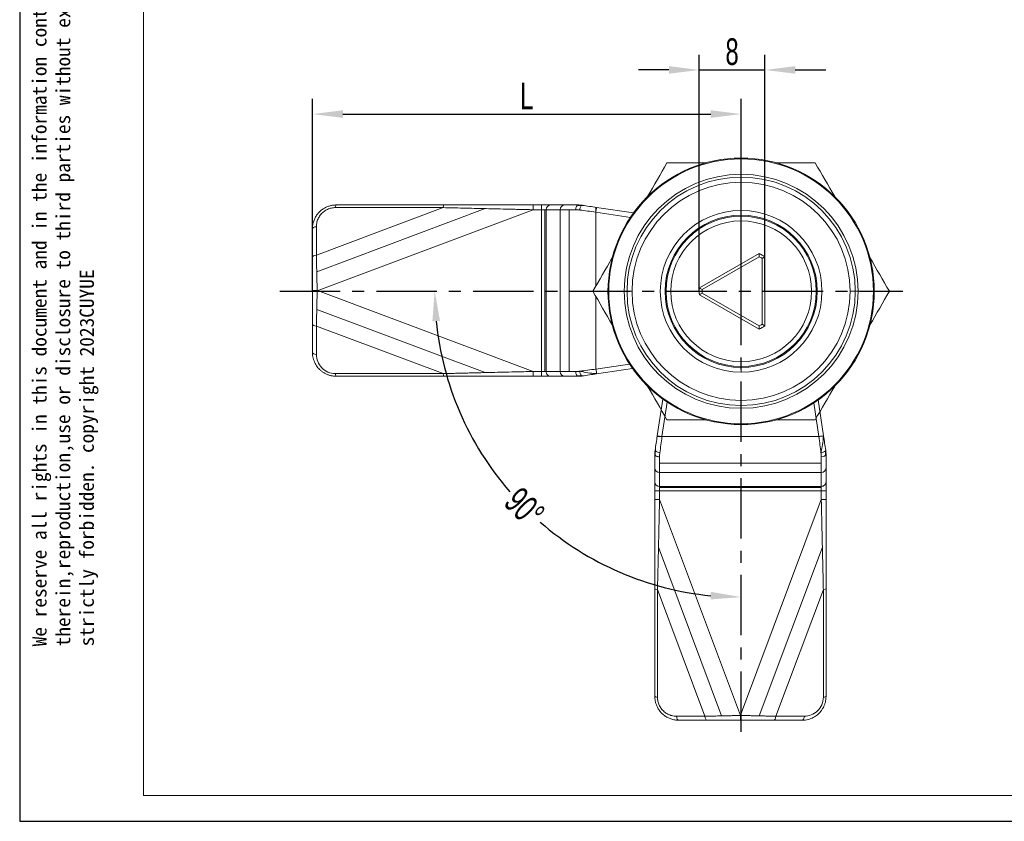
# Model space of a CAD drawing. Header units: inches. Extents: x 155664 to 155881, y 131463 to 131616.
# Tile 1 of 5: x 155664 to 155767, y 131463 to 131547. Entities that reach past the tile are written whole.
import ezdxf

# ---------------------------------------------------------------- set-up
doc = ezdxf.new("R2010")
doc.units = ezdxf.units.IN
doc.linetypes.add('CENTER', pattern=[10.16, 6.35, -1.27, 1.27, -1.27])
for name, color, linetype, lineweight in [('1', 7, 'Continuous', 18), ('实线层', 7, 'Continuous', 25), ('尺寸线层', 3, 'Continuous', 18), ('粗实线层', 7, 'Continuous', 35)]:
    doc.layers.add(name, color=color, linetype=linetype, lineweight=lineweight)
doc.layers.add('中心线层', color=1, linetype='CENTER')
doc.styles.get("Standard").update_dxf_attribs({"font": 'arial.ttf'})
doc.styles.add('标准', font='txt', dxfattribs={"width": 0.667})
doc.dimstyles.new('对齐', dxfattribs={"dimtxt": 3, "dimasz": 2.5, "dimexe": 1.25, "dimexo": 0.625, "dimtad": 1, "dimdsep": 46, "dimtxsty": '标准', "dimcen": 2.5, "dimclrd": 3, "dimclre": 3, "dimclrt": 3, "dimadec": 0, "dimazin": 0, "dimtfac": 1, "dimtmove": 0, "dimatfit": 3, "dimfxl": 1, "dimarcsym": 0})
doc.dimstyles.new('标准', dxfattribs={"dimscale": 0.8, "dimtxt": 3.5, "dimasz": 4, "dimexe": 2, "dimexo": 0, "dimtad": 1, "dimdec": 1, "dimdsep": 46, "dimtxsty": '标准', "dimblk": '_CAXARROW', "dimcen": 0, "dimdle": 8, "dimazin": 2, "dimtfac": 0.707107, "dimtmove": 0, "dimatfit": 3, "dimfxl": 1, "dimtolj": 1, "dimarcsym": 1})

# ---------------------------------------------------------------- blocks, each defined once
blk = doc.blocks.new('_CAXARROW')
blk.add_hatch(color=0).paths.add_polyline_path([(0, 0), (-1, 0.125), (-1, -0.125)], flags=0)
blk = doc.blocks.new('*D20')
at = {"layer": 'Defpoints', "color": 0, "transparency": 16777216}
for p in [(155715.92, 131576.01), (155724.42, 131576.01), (155717.81, 131569.01), (155805.31, 131536.18), (155798.41, 131514.77)]:
    blk.add_point(p, dxfattribs=at)
at = {"layer": '尺寸线层', "color": 3, "linetype": 'Continuous', "lineweight": -2, "transparency": 16777216}
for p, q in [((155723.79, 131576.01), (155714.67, 131576.01)), ((155715.92, 131571.51), (155715.92, 131573.51)), ((155717.19, 131569.01), (155714.67, 131569.01))]:
    blk.add_line(p, q, dxfattribs=at)
at = {"layer": '尺寸线层', "color": 0, "linetype": 'Continuous', "lineweight": -2, "transparency": 16777216}
for p, q in [((155806.29, 131539.23), (155807.27, 131542.28)), ((155805.31, 131536.18), (155798.41, 131514.77)), ((155797.42, 131511.72), (155795.08, 131504.45)), ((155795.08, 131504.45), (155787.91, 131504.45))]:
    blk.add_line(p, q, dxfattribs=at)
at = {"layer": '尺寸线层', "color": 3, "transparency": 16777216}
for points in [[(155715.5, 131573.51), (155716.34, 131573.51), (155715.92, 131576.01)], [(155715.5, 131571.51), (155716.34, 131571.51), (155715.92, 131569.01)]]:
    blk.add_solid(points, dxfattribs=at)
at = {"layer": '尺寸线层', "color": 0, "lineweight": -2, "transparency": 16777216, "xscale": 3.2, "yscale": 3.2, "zscale": 3.2}
for p, rotation in [((155805.31, 131536.18), 252.1302888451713), ((155798.41, 131514.77), 72.13028884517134)]:
    blk.add_blockref('_CAXARROW', p, dxfattribs=dict(at, rotation=rotation))
at = {"layer": '尺寸线层', "color": 3, "transparency": 16777216, "insert": (155713.8, 131572.51), "char_height": 3, "attachment_point": 5, "rotation": 90, "style": '标准'}
blk.add_mtext('BH', dxfattribs=at)
at = {"layer": '尺寸线层', "color": 0, "transparency": 16777216, "insert": (155791.24, 131506.35), "char_height": 2.8, "width": 12.8577, "attachment_point": 5, "style": '标准'}
blk.add_mtext('\\A1;%%C22.5', dxfattribs=at)
blk = doc.blocks.new('*D21')
at = {"layer": 'Defpoints', "color": 0, "transparency": 16777216}
for p in [(155739.68, 131537.13), (155694.61, 131518.57), (155739.68, 131518.5)]:
    blk.add_point(p, dxfattribs=at)
at = {"layer": '尺寸线层', "color": 0, "linetype": 'Continuous', "lineweight": -2, "transparency": 16777216}
for p, q in [((155694.61, 131518.57), (155694.61, 131538.73)), ((155739.68, 131518.5), (155739.68, 131538.73)), ((155697.81, 131537.13), (155736.48, 131537.13))]:
    blk.add_line(p, q, dxfattribs=at)
at = {"layer": '尺寸线层', "color": 0, "lineweight": -2, "transparency": 16777216, "xscale": 3.2, "yscale": 3.2, "zscale": 3.2, "rotation": 180}
blk.add_blockref('_CAXARROW', (155694.61, 131537.13), dxfattribs=at)
at = {"layer": '尺寸线层', "color": 0, "lineweight": -2, "transparency": 16777216, "xscale": 3.2, "yscale": 3.2, "zscale": 3.2}
blk.add_blockref('_CAXARROW', (155739.68, 131537.13), dxfattribs=at)
at = {"layer": '尺寸线层', "color": 0, "transparency": 16777216, "insert": (155717.14, 131539.03), "char_height": 2.8, "width": 5.6, "attachment_point": 5, "style": '标准'}
blk.add_mtext('\\A1;L', dxfattribs=at)
blk = doc.blocks.new('*D22')
at = {"layer": 'Defpoints', "color": 0, "transparency": 16777216}
for p in [(155739.68, 131534.59), (155692.46, 131518.57), (155757.8, 131518.57), (155711.78, 131502.47), (155739.68, 131471.05)]:
    blk.add_point(p, dxfattribs=at)
at = {"layer": '尺寸线层', "color": 0, "linetype": 'Continuous', "lineweight": -2, "transparency": 16777216}
for start, end in [(185.6932, 220.9717), (229.0283, 264.3068)]:
    blk.add_arc((155739.68, 131518.57), 32.22, start, end, dxfattribs=at)
at = {"layer": '尺寸线层', "color": 0, "lineweight": -2, "transparency": 16777216, "xscale": 3.2, "yscale": 3.2, "zscale": 3.2}
for p, rotation in [((155707.46, 131518.57), 92.84661614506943), ((155739.68, 131486.36), 357.1533838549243)]:
    blk.add_blockref('_CAXARROW', p, dxfattribs=dict(at, rotation=rotation))
at = {"layer": '尺寸线层', "color": 0, "transparency": 16777216, "insert": (155716.9, 131495.79), "char_height": 2.8, "width": 7.5873, "attachment_point": 5, "rotation": 315, "style": '标准'}
blk.add_mtext('\\A1;90°', dxfattribs=at)
blk = doc.blocks.new('*D24')
at = {"layer": 'Defpoints', "color": 0, "transparency": 16777216}
for p in [(155742.18, 131541.77), (155735.28, 131518.5), (155742.18, 131518.5)]:
    blk.add_point(p, dxfattribs=at)
at = {"layer": '尺寸线层', "color": 0, "linetype": 'Continuous', "lineweight": -2, "transparency": 16777216}
for p, q in [((155735.28, 131518.5), (155735.28, 131543.37)), ((155742.18, 131518.5), (155742.18, 131543.37)), ((155732.08, 131541.77), (155728.88, 131541.77)), ((155735.28, 131541.77), (155742.18, 131541.77)), ((155745.38, 131541.77), (155748.58, 131541.77))]:
    blk.add_line(p, q, dxfattribs=at)
at = {"layer": '尺寸线层', "color": 0, "lineweight": -2, "transparency": 16777216, "xscale": 3.2, "yscale": 3.2, "zscale": 3.2}
blk.add_blockref('_CAXARROW', (155735.28, 131541.77), dxfattribs=at)
at = {"layer": '尺寸线层', "color": 0, "lineweight": -2, "transparency": 16777216, "xscale": 3.2, "yscale": 3.2, "zscale": 3.2, "rotation": 180}
blk.add_blockref('_CAXARROW', (155742.18, 131541.77), dxfattribs=at)
at = {"layer": '尺寸线层', "color": 0, "transparency": 16777216, "insert": (155738.73, 131543.67), "char_height": 2.8, "width": 8.0046, "attachment_point": 5, "style": '标准'}
blk.add_mtext('\\A1;8', dxfattribs=at)

msp = doc.modelspace()

# ---------------------------------------------------------------- linework, layer by layer
at = {"lineweight": 13}
msp.add_line((155676.858, 131465.497), (155676.858, 131612.658), dxfattribs=at)
at = {"linetype": 'Continuous', "lineweight": 13}
msp.add_line((155676.858, 131465.497), (155877.284, 131465.497), dxfattribs=at)
at = {"layer": '1', "linetype": 'Continuous', "lineweight": 5}
for p, q in [((155708.341, 131527.295), (155695.024, 131522.302)), ((155695.06, 131520.547), (155712.781, 131527.192)), ((155695.106, 131518.559), (155717.814, 131527.075)), ((155708.341, 131527.295), (155697.024, 131527.295)), ((155718.709, 131527.075), (155717.814, 131527.075)), ((155718.709, 131527.075), (155718.709, 131527.575)), ((155718.709, 131510.075), (155718.709, 131527.075)), ((155719.178, 131527.075), (155718.709, 131527.075)), ((155719.059, 131527.075), (155719.059, 131510.075)), ((155719.178, 131527.075), (155719.178, 131510.075)), ((155720.649, 131527.075), (155719.178, 131527.075)), ((155720.649, 131510.075), (155720.649, 131527.075)), ((155722.29, 131527.075), (155720.649, 131527.075)), ((155721.607, 131527.075), (155721.607, 131510.075)), ((155723.179, 131527.515), (155722.905, 131527.507)), ((155724.407, 131527.329), (155724.407, 131519.044)), ((155724.407, 131526.824), (155728.04, 131526.276)), ((155739.682, 131526.5), (155739.682, 131527)), ((155739.682, 131525.9), (155739.682, 131526.4)), ((155695.024, 131522.302), (155695.024, 131525.295)), ((155717.814, 131510.075), (155695.147, 131518.575)), ((155724.407, 131517.956), (155724.407, 131510.326)), ((155725.682, 131518.5), (155725.766, 131518.5)), ((155727.385, 131518.5), (155725.766, 131518.5)), ((155727.385, 131518.5), (155728.217, 131518.5)), ((155731.782, 131518.5), (155731.682, 131518.5)), ((155747.582, 131518.5), (155747.682, 131518.5)), ((155751.979, 131518.5), (155751.146, 131518.5)), ((155751.979, 131518.5), (155753.598, 131518.5)), ((155753.682, 131518.5), (155753.598, 131518.5)), ((155712.782, 131509.957), (155695.062, 131516.602)), ((155695.024, 131514.848), (155708.341, 131509.854)), ((155695.024, 131514.848), (155695.024, 131511.854)), ((155727.95, 131510.86), (155724.416, 131510.327)), ((155739.682, 131511.1), (155739.682, 131510.6)), ((155739.682, 131510.5), (155739.682, 131510)), ((155708.341, 131509.854), (155697.024, 131509.854)), ((155717.814, 131510.075), (155718.709, 131510.075)), ((155718.709, 131509.575), (155718.709, 131510.075)), ((155718.709, 131510.075), (155719.178, 131510.075)), ((155719.178, 131510.075), (155720.649, 131510.075)), ((155720.649, 131510.075), (155722.29, 131510.075)), ((155731.358, 131503.225), (155731.905, 131506.858)), ((155747.321, 131506.768), (155747.854, 131503.234)), ((155730.852, 131503.225), (155739.138, 131503.225)), ((155731.358, 131503.225), (155747.855, 131503.225)), ((155730.667, 131501.997), (155730.675, 131501.723)), ((155731.107, 131501.108), (155731.107, 131499.467)), ((155748.107, 131499.467), (155748.107, 131501.108)), ((155731.107, 131500.425), (155748.107, 131500.425)), ((155748.107, 131499.467), (155731.107, 131499.467)), ((155731.107, 131499.467), (155731.107, 131497.996)), ((155748.107, 131497.996), (155748.107, 131499.467)), ((155731.107, 131497.996), (155748.107, 131497.996)), ((155731.107, 131497.996), (155731.107, 131497.527)), ((155731.107, 131497.877), (155748.107, 131497.877)), ((155748.107, 131497.527), (155748.107, 131497.996)), ((155731.107, 131497.527), (155730.607, 131497.527)), ((155748.107, 131497.527), (155731.107, 131497.527)), ((155731.107, 131497.527), (155731.107, 131496.632)), ((155748.107, 131496.632), (155748.107, 131497.527)), ((155748.607, 131497.527), (155748.107, 131497.527)), ((155739.622, 131473.924), (155731.107, 131496.632)), ((155748.107, 131496.632), (155739.607, 131473.965)), ((155737.634, 131473.878), (155730.989, 131491.599)), ((155748.224, 131491.6), (155741.579, 131473.88)), ((155730.886, 131487.159), (155735.88, 131473.842)), ((155730.886, 131487.159), (155730.886, 131475.842)), ((155743.333, 131473.842), (155748.327, 131487.159)), ((155748.327, 131487.159), (155748.327, 131475.842)), ((155735.88, 131473.842), (155732.886, 131473.842)), ((155743.333, 131473.842), (155746.327, 131473.842))]:
    msp.add_line(p, q, dxfattribs=at)
at = {"layer": '1', "linetype": 'Continuous'}
for p, q in [((155708.423, 131527.575), (155697.107, 131527.575)), ((155717.814, 131527.575), (155718.709, 131527.575)), ((155717.814, 131527.075), (155717.814, 131527.575)), ((155719.648, 131527.575), (155718.709, 131527.575)), ((155721.118, 131527.575), (155719.648, 131527.575)), ((155722.555, 131527.575), (155721.118, 131527.575)), ((155724.482, 131527.318), (155728.359, 131526.734)), ((155694.607, 131525.075), (155694.607, 131522.081)), ((155694.607, 131522.081), (155694.607, 131518.575)), ((155735.296, 131518.854), (155741.567, 131522.475)), ((155741.578, 131522.135), (155735.585, 131518.675)), ((155741.882, 131515.04), (155741.882, 131521.959)), ((155742.182, 131522.12), (155742.182, 131514.879)), ((155694.607, 131518.575), (155694.607, 131515.069)), ((155741.567, 131514.524), (155735.296, 131518.145)), ((155735.585, 131518.324), (155741.578, 131514.865)), ((155694.607, 131515.069), (155694.607, 131512.075)), ((155728.262, 131510.401), (155724.482, 131509.831)), ((155697.107, 131509.575), (155708.423, 131509.575)), ((155717.814, 131509.575), (155717.814, 131510.075)), ((155718.709, 131509.575), (155717.814, 131509.575)), ((155718.709, 131509.575), (155719.648, 131509.575)), ((155719.648, 131509.575), (155721.118, 131509.575)), ((155721.118, 131509.575), (155722.555, 131509.575)), ((155730.863, 131503.3), (155731.448, 131507.177)), ((155747.78, 131507.08), (155748.35, 131503.3)), ((155730.607, 131501.373), (155730.607, 131499.936)), ((155748.607, 131499.936), (155748.607, 131501.373)), ((155730.607, 131499.936), (155730.607, 131498.466)), ((155748.607, 131498.466), (155748.607, 131499.936)), ((155730.607, 131498.466), (155730.607, 131497.527)), ((155748.607, 131497.527), (155748.607, 131498.466)), ((155730.607, 131496.632), (155730.607, 131497.527)), ((155748.607, 131497.527), (155748.607, 131496.632)), ((155731.107, 131496.632), (155730.607, 131496.632)), ((155748.607, 131496.632), (155748.107, 131496.632)), ((155730.607, 131487.241), (155730.607, 131475.925)), ((155748.607, 131475.925), (155748.607, 131487.241)), ((155733.107, 131473.425), (155736.1, 131473.425)), ((155743.113, 131473.425), (155746.107, 131473.425))]:
    msp.add_line(p, q, dxfattribs=at)
for radius, start, end in [(14, 0, 180), (8.5, 90, 270), (8.5, 270, 90), (8, 90, 270), (7.9, 90, 270), (7.4, 90, 270), (8, 270, 90), (7.9, 270, 90), (7.4, 270, 90), (4.4, 55.37646, 64.62354), (4.1, 57.54851, 62.45149), (4.4, 175.37646, 184.62354), (4.1, 177.54851, 182.45149), (14, 180, 0), (4.4, 295.37646, 304.62354), (4.1, 297.54851, 302.45149)]:
    msp.add_arc((155739.682, 131518.5), radius, start, end, dxfattribs=at)
at = {"layer": '1', "linetype": 'Continuous', "lineweight": 5}
for radius, start, end in [(13.916, 0, 180), (12.297, 0, 180), (12, 0, 180), (11.465, 0, 180), (13.916, 180, 0), (12.297, 180, 0), (12, 180, 0), (11.465, 180, 0)]:
    msp.add_arc((155739.682, 131518.5), radius, start, end, dxfattribs=at)
at = {"layer": '1', "linetype": 'Continuous'}
for centre, major_axis, ratio, start_param, end_param in [((155708.423, 131527.075), (0, -0.5), 0.1842885, 3.1415908, 4.2556159), ((155722.555, 131527.075), (0, -0.5), 0.5293795, 3.1415926, 4.712389), ((155724.481, 131527.318), (3.531, -0.532), 0.0000343, 1.5705317, 2.0030219), ((155695.107, 131525.075), (0.5, 0), 0.4472136, 1.7369552, 3.1415926), ((155695.107, 131522.081), (-0.5, 0), 0.4472136, 4.8785479, 6.2831853), ((155695.107, 131515.069), (0.5, 0), 0.4472136, 3.1415927, 4.5462301), ((155695.107, 131512.075), (-0.5, 0), 0.4472136, 0, 1.4046375), ((155708.423, 131510.075), (0, -0.5), 0.1842885, 5.169162, 6.2831853), ((155722.555, 131510.075), (0, -0.5), 0.5293794, 4.712389, 6.2831853), ((155724.482, 131509.831), (-3.534, -0.533), 0.0000088, 1.1387701, 1.5709007), ((155730.863, 131503.299), (0.532, 3.531), 0.0000343, 1.5705317, 2.0030219), ((155748.35, 131503.3), (0.533, -3.534), 0.0000088, 1.1387701, 1.5709007), ((155731.107, 131501.373), (0.5, 0), 0.5293795, 3.1415926, 4.712389), ((155748.107, 131501.373), (0.5, 0), 0.5293794, 4.712389, 6.2831853), ((155731.107, 131487.241), (0.5, 0), 0.1842885, 3.1415908, 4.2556159), ((155748.107, 131487.241), (0.5, 0), 0.1842885, 5.169162, 6.2831853), ((155733.107, 131473.925), (0, 0.5), 0.4472136, 1.7369552, 3.1415926), ((155736.1, 131473.925), (0, -0.5), 0.4472136, 4.8785479, 6.2831853), ((155743.113, 131473.925), (0, 0.5), 0.4472136, 3.1415927, 4.5462301), ((155746.107, 131473.925), (0, -0.5), 0.4472136, 0, 1.4046375)]:
    msp.add_ellipse(centre, major_axis=major_axis, ratio=ratio, start_param=start_param, end_param=end_param, dxfattribs=at)
at = {"layer": '1', "linetype": 'Continuous', "lineweight": 5}
for centre, major_axis, start_param, end_param in [((155719.648, 131527.075), (0, 0.5), 0, 1.5707963), ((155721.118, 131527.075), (0, -0.5), 3.1415927, 4.712389), ((155719.648, 131510.075), (0, 0.5), 1.5707963, 3.1415927), ((155721.118, 131510.075), (0, -0.5), 4.712389, 6.2831853), ((155731.107, 131499.936), (0.5, 0), 3.1415927, 4.712389), ((155748.107, 131499.936), (0.5, 0), 4.712389, 6.2831853), ((155731.107, 131498.466), (-0.5, 0), 0, 1.5707963), ((155748.107, 131498.466), (-0.5, 0), 1.5707963, 3.1415927)]:
    msp.add_ellipse(centre, major_axis=major_axis, ratio=0.9396926, start_param=start_param, end_param=end_param, dxfattribs=at)
at = {"layer": '1', "linetype": 'Continuous'}
for points, degree in [([(155731.887, 131532), (155731.216, 131530.836), (155730.536, 131529.659), (155729.844, 131528.461)], 3), ([(155735.974, 131532), (155734.59, 131532), (155733.231, 131532), (155731.887, 131532)], 3), ([(155747.476, 131532), (155746.132, 131532), (155744.773, 131532), (155743.39, 131532)], 3), ([(155749.519, 131528.461), (155748.827, 131529.659), (155748.148, 131530.836), (155747.476, 131532)], 3), ([(155695.024, 131525.295), (155695.029, 131525.471), (155695.07, 131525.801), (155695.23, 131526.213), (155695.487, 131526.603), (155695.817, 131526.91), (155696.192, 131527.132), (155696.606, 131527.266), (155696.883, 131527.296), (155697.024, 131527.295)], 3), ([(155722.92, 131527.516), (155722.46, 131527.544)], 1), ([(155723.002, 131527.541), (155722.975, 131527.545), (155722.946, 131527.536), (155722.918, 131527.516)], 3), ([(155726.136, 131522.038), (155725.445, 131520.841), (155724.765, 131519.663), (155724.093, 131518.5)], 3), ([(155741.567, 131522.475), (155741.572, 131522.362), (155741.575, 131522.249), (155741.578, 131522.135)], 3), ([(155742.182, 131522.12), (155742.081, 131522.068), (155741.981, 131522.014), (155741.882, 131521.959)], 3), ([(155755.27, 131518.5), (155754.598, 131519.663), (155753.919, 131520.841), (155753.227, 131522.038)], 3), ([(155735.585, 131518.675), (155735.488, 131518.734), (155735.392, 131518.794), (155735.296, 131518.854)], 3), ([(155724.093, 131518.5), (155724.765, 131517.336), (155725.445, 131516.159), (155726.136, 131514.961)], 3), ([(155735.585, 131518.324), (155735.488, 131518.265), (155735.392, 131518.206), (155735.296, 131518.145)], 3), ([(155753.227, 131514.961), (155753.919, 131516.159), (155754.598, 131517.336), (155755.27, 131518.5)], 3), ([(155741.578, 131514.865), (155741.575, 131514.751), (155741.572, 131514.637), (155741.567, 131514.524)], 3), ([(155742.182, 131514.879), (155742.081, 131514.932), (155741.981, 131514.985), (155741.882, 131515.04)], 3), ([(155722.461, 131509.605), (155722.921, 131509.634)], 1), ([(155723.002, 131509.608), (155722.952, 131509.601), (155722.852, 131509.588), (155722.704, 131509.577), (155722.604, 131509.575), (155722.555, 131509.575)], 3), ([(155729.844, 131508.538), (155730.536, 131507.341), (155731.216, 131506.163), (155731.887, 131505)], 3), ([(155747.476, 131505), (155748.148, 131506.163), (155748.827, 131507.341), (155749.519, 131508.538)], 3), ([(155731.887, 131505), (155733.231, 131505), (155734.59, 131505), (155735.974, 131505)], 3), ([(155743.39, 131505), (155744.773, 131505), (155746.132, 131505), (155747.476, 131505)], 3), ([(155730.666, 131501.738), (155730.638, 131501.278)], 1), ([(155730.64, 131501.82), (155730.636, 131501.793), (155730.645, 131501.764), (155730.665, 131501.736)], 3), ([(155748.576, 131501.279), (155748.548, 131501.739)], 1), ([(155748.573, 131501.82), (155748.581, 131501.77), (155748.593, 131501.67), (155748.604, 131501.522), (155748.607, 131501.422), (155748.607, 131501.373)], 3), ([(155732.886, 131473.842), (155732.711, 131473.847), (155732.381, 131473.888), (155731.968, 131474.048), (155731.578, 131474.305), (155731.272, 131474.635), (155731.05, 131475.01), (155730.915, 131475.424), (155730.886, 131475.701), (155730.886, 131475.842)], 3), ([(155736.1, 131473.425), (155736.457, 131473.425), (155737.194, 131473.425), (155738.38, 131473.425), (155739.192, 131473.425), (155739.607, 131473.425)], 3), ([(155739.607, 131473.425), (155740.021, 131473.425), (155740.833, 131473.425), (155742.02, 131473.425), (155742.756, 131473.425), (155743.113, 131473.425)], 3)]:
    msp.add_open_spline(points, degree=degree, dxfattribs=at)
for points, knots in [([(155697.107, 131527.575), (155697.054, 131527.574), (155696.947, 131527.572), (155696.786, 131527.556), (155696.622, 131527.529), (155696.456, 131527.491), (155696.29, 131527.44), (155696.125, 131527.376), (155695.962, 131527.3), (155695.802, 131527.21), (155695.647, 131527.107), (155695.498, 131526.992), (155695.357, 131526.864), (155695.224, 131526.724), (155695.102, 131526.573), (155694.991, 131526.412), (155694.892, 131526.241), (155694.807, 131526.062), (155694.735, 131525.875), (155694.678, 131525.682), (155694.637, 131525.483), (155694.611, 131525.28), (155694.608, 131525.144), (155694.607, 131525.075)], [0, 0, 0, 0, 0.1556502, 0.314744, 0.4771988, 0.6429752, 0.8120461, 0.9843963, 1.1600005, 1.3387767, 1.5206219, 1.7055027, 1.8933401, 2.0840425, 2.2776183, 2.4739877, 2.6731245, 2.8750515, 3.0797057, 3.2871644, 3.4974985, 3.7106962, 3.9266934, 3.9266934, 3.9266934, 3.9266934]), ([(155717.814, 131527.575), (155717.578, 131527.575), (155717.002, 131527.575), (155715.98, 131527.575), (155714.643, 131527.575), (155713.25, 131527.575), (155711.919, 131527.575), (155710.671, 131527.575), (155709.51, 131527.575), (155708.735, 131527.575), (155708.423, 131527.575)], [0, 0, 0, 0, 0.7034259, 1.7203777, 3.0508193, 4.6945888, 5.8870733, 7.0409445, 8.4466357, 9.3907918, 9.3907918, 9.3907918, 9.3907918]), ([(155722.29, 131527.075), (155722.325, 131527.075), (155722.432, 131527.073), (155722.574, 131527.064), (155722.682, 131527.051), (155722.716, 131527.047)], [0, 0, 0, 0, 0.10974136, 0.32651152, 0.42714445, 0.42714445, 0.42714445, 0.42714445]), ([(155722.555, 131527.575), (155722.604, 131527.575), (155722.703, 131527.572), (155722.852, 131527.561), (155722.952, 131527.549), (155723.002, 131527.541)], [0, 0, 0, 0, 0.1496086, 0.29921721, 0.44881546, 0.44881546, 0.44881546, 0.44881546]), ([(155695.106, 131518.575), (155695.047, 131518.575), (155694.984, 131518.575), (155694.861, 131518.575), (155694.802, 131518.575), (155694.704, 131518.575), (155694.666, 131518.575), (155694.617, 131518.575), (155694.607, 131518.575), (155694.607, 131518.575)], [0, 0, 0, 0, 0.1249259, 0.1249259, 0.2498518, 0.2498518, 0.3747777, 0.3747777, 0.4997036, 0.4997036, 0.4997036, 0.4997036]), ([(155697.107, 131509.575), (155697.057, 131509.576), (155696.957, 131509.577), (155696.808, 131509.591), (155696.66, 131509.613), (155696.514, 131509.645), (155696.37, 131509.684), (155696.229, 131509.732), (155696.09, 131509.789), (155695.956, 131509.854), (155695.826, 131509.926), (155695.7, 131510.006), (155695.579, 131510.094), (155695.464, 131510.188), (155695.33, 131510.312), (155695.18, 131510.475), (155695.022, 131510.686), (155694.883, 131510.921), (155694.766, 131511.181), (155694.677, 131511.462), (155694.618, 131511.763), (155694.61, 131511.969), (155694.607, 131512.075)], [0, 0, 0, 0, 0.1472612, 0.2939915, 0.440279, 0.5862131, 0.7318836, 0.8773807, 1.0227953, 1.168218, 1.3137396, 1.4594508, 1.6054418, 1.7518024, 1.8986216, 2.1483208, 2.4108852, 2.6866376, 2.9758563, 3.2787824, 3.5956256, 3.9265689, 3.9265689, 3.9265689, 3.9265689]), ([(155724.416, 131510.327), (155724.436, 131510.197), (155724.455, 131510.069), (155724.483, 131509.886), (155724.491, 131509.833), (155724.491, 131509.833)], [0, 0, 0, 0, 0.25000277, 0.25000277, 0.50000554, 0.50000554, 0.50000554, 0.50000554]), ([(155708.423, 131509.575), (155708.615, 131509.575), (155709.065, 131509.575), (155709.842, 131509.575), (155710.812, 131509.575), (155711.92, 131509.575), (155713.25, 131509.575), (155714.446, 131509.575), (155715.441, 131509.575), (155716.175, 131509.575), (155716.948, 131509.575), (155717.526, 131509.575), (155717.814, 131509.575)], [0, 0, 0, 0, 0.5810699, 1.3641895, 2.3494659, 3.5061211, 4.6956485, 6.3383247, 7.0822829, 7.6683661, 8.5301236, 9.3907891, 9.3907891, 9.3907891, 9.3907891]), ([(155722.716, 131510.103), (155722.682, 131510.098), (155722.574, 131510.086), (155722.432, 131510.077), (155722.325, 131510.075), (155722.29, 131510.075)], [0, 0, 0, 0, 0.1005871, 0.31735751, 0.42715249, 0.42715249, 0.42715249, 0.42715249]), ([(155747.854, 131503.234), (155747.985, 131503.254), (155748.113, 131503.273), (155748.295, 131503.301), (155748.348, 131503.309), (155748.349, 131503.309)], [0, 0, 0, 0, 0.25000277, 0.25000277, 0.50000554, 0.50000554, 0.50000554, 0.50000554]), ([(155730.607, 131501.373), (155730.607, 131501.422), (155730.609, 131501.521), (155730.62, 131501.67), (155730.633, 131501.77), (155730.64, 131501.82)], [0, 0, 0, 0, 0.1496086, 0.29921721, 0.44881546, 0.44881546, 0.44881546, 0.44881546]), ([(155731.107, 131501.108), (155731.107, 131501.143), (155731.108, 131501.25), (155731.118, 131501.392), (155731.13, 131501.5), (155731.134, 131501.534)], [0, 0, 0, 0, 0.10974136, 0.32651152, 0.42714445, 0.42714445, 0.42714445, 0.42714445]), ([(155748.079, 131501.534), (155748.083, 131501.5), (155748.096, 131501.392), (155748.105, 131501.25), (155748.107, 131501.143), (155748.107, 131501.108)], [0, 0, 0, 0, 0.1005871, 0.31735751, 0.42715249, 0.42715249, 0.42715249, 0.42715249]), ([(155730.607, 131496.632), (155730.607, 131496.396), (155730.607, 131495.82), (155730.607, 131494.798), (155730.607, 131493.461), (155730.607, 131492.068), (155730.607, 131490.737), (155730.607, 131489.489), (155730.607, 131488.328), (155730.607, 131487.553), (155730.607, 131487.241)], [0, 0, 0, 0, 0.7034259, 1.7203777, 3.0508193, 4.6945888, 5.8870733, 7.0409445, 8.4466357, 9.3907918, 9.3907918, 9.3907918, 9.3907918]), ([(155748.607, 131487.241), (155748.607, 131487.433), (155748.607, 131487.883), (155748.607, 131488.66), (155748.607, 131489.63), (155748.607, 131490.738), (155748.607, 131492.068), (155748.607, 131493.264), (155748.606, 131494.259), (155748.606, 131494.993), (155748.607, 131495.766), (155748.607, 131496.344), (155748.607, 131496.632)], [0, 0, 0, 0, 0.5810699, 1.3641895, 2.3494659, 3.5061211, 4.6956485, 6.3383247, 7.0822829, 7.6683661, 8.5301236, 9.3907891, 9.3907891, 9.3907891, 9.3907891]), ([(155730.607, 131475.925), (155730.608, 131475.872), (155730.609, 131475.765), (155730.626, 131475.604), (155730.652, 131475.44), (155730.691, 131475.274), (155730.741, 131475.108), (155730.805, 131474.943), (155730.882, 131474.78), (155730.971, 131474.62), (155731.074, 131474.465), (155731.19, 131474.316), (155731.317, 131474.175), (155731.457, 131474.042), (155731.608, 131473.92), (155731.769, 131473.809), (155731.94, 131473.71), (155732.119, 131473.625), (155732.306, 131473.553), (155732.499, 131473.497), (155732.698, 131473.455), (155732.901, 131473.429), (155733.038, 131473.426), (155733.107, 131473.425)], [0, 0, 0, 0, 0.1556502, 0.314744, 0.4771988, 0.6429752, 0.8120461, 0.9843963, 1.1600005, 1.3387767, 1.5206219, 1.7055027, 1.8933401, 2.0840425, 2.2776183, 2.4739877, 2.6731245, 2.8750515, 3.0797057, 3.2871644, 3.4974985, 3.7106962, 3.9266934, 3.9266934, 3.9266934, 3.9266934]), ([(155748.607, 131475.925), (155748.606, 131475.875), (155748.604, 131475.775), (155748.59, 131475.626), (155748.568, 131475.478), (155748.537, 131475.332), (155748.497, 131475.188), (155748.449, 131475.047), (155748.392, 131474.908), (155748.328, 131474.774), (155748.255, 131474.644), (155748.175, 131474.518), (155748.088, 131474.397), (155747.993, 131474.282), (155747.869, 131474.148), (155747.706, 131473.998), (155747.496, 131473.84), (155747.26, 131473.701), (155747.001, 131473.584), (155746.719, 131473.495), (155746.418, 131473.436), (155746.212, 131473.428), (155746.107, 131473.425)], [0, 0, 0, 0, 0.1472612, 0.2939915, 0.440279, 0.5862131, 0.7318836, 0.8773807, 1.0227953, 1.168218, 1.3137396, 1.4594508, 1.6054418, 1.7518024, 1.8986216, 2.1483208, 2.4108852, 2.6866376, 2.9758563, 3.2787824, 3.5956256, 3.9265689, 3.9265689, 3.9265689, 3.9265689]), ([(155739.606, 131473.924), (155739.606, 131473.865), (155739.606, 131473.802), (155739.607, 131473.679), (155739.607, 131473.62), (155739.607, 131473.522), (155739.607, 131473.484), (155739.607, 131473.435), (155739.607, 131473.425), (155739.607, 131473.425)], [0, 0, 0, 0, 0.1249259, 0.1249259, 0.2498518, 0.2498518, 0.3747777, 0.3747777, 0.4997036, 0.4997036, 0.4997036, 0.4997036])]:
    msp.add_open_spline(points, degree=3, knots=knots, dxfattribs=at)
at = {"layer": '1', "linetype": 'Continuous', "lineweight": 5}
for points, knots in [([(155697.107, 131527.575), (155697.089, 131527.575), (155697.072, 131527.548), (155697.043, 131527.45), (155697.031, 131527.379), (155697.024, 131527.295)], [0, 0, 0, 0, 0.14984081, 0.14984081, 0.29968163, 0.29968163, 0.29968163, 0.29968163]), ([(155717.814, 131527.075), (155717.553, 131527.081), (155717.066, 131527.092), (155716.389, 131527.108), (155715.817, 131527.121), (155715.038, 131527.139), (155714.067, 131527.162), (155712.832, 131527.191), (155711.637, 131527.219), (155710.461, 131527.246), (155709.371, 131527.272), (155708.675, 131527.288), (155708.341, 131527.295)], [0, 0, 0, 0, 0.7783767, 1.4521667, 2.0213697, 2.4859855, 3.7770679, 4.9221422, 6.183592, 7.3630073, 8.4604613, 9.4760446, 9.4760446, 9.4760446, 9.4760446]), ([(155722.918, 131527.516), (155722.889, 131527.495), (155722.86, 131527.462), (155722.781, 131527.333), (155722.74, 131527.208), (155722.72, 131527.078)], [0, 0, 0, 0, 0.16446417, 0.16446417, 0.48975028, 0.48975028, 0.48975028, 0.48975028]), ([(155724.482, 131527.318), (155724.482, 131527.318), (155724.474, 131527.265), (155724.446, 131527.082), (155724.427, 131526.953), (155724.407, 131526.824)], [0, 0, 0, 0, 0.25000001, 0.25000001, 0.50000002, 0.50000002, 0.50000002, 0.50000002]), ([(155695.024, 131522.302), (155695.026, 131522.22), (155695.029, 131522.05), (155695.035, 131521.778), (155695.04, 131521.478), (155695.047, 131521.149), (155695.055, 131520.791), (155695.063, 131520.404), (155695.073, 131519.987), (155695.084, 131519.542), (155695.095, 131519.068), (155695.102, 131518.742), (155695.106, 131518.575)], [0, 0, 0, 0, 0.2621003, 0.5487727, 0.8600257, 1.1958655, 1.5562972, 1.9413243, 2.3509499, 2.7851761, 3.2440045, 3.7274363, 3.7274363, 3.7274363, 3.7274363]), ([(155695.106, 131518.575), (155695.104, 131518.482), (155695.1, 131518.302), (155695.094, 131518.04), (155695.089, 131517.794), (155695.084, 131517.564), (155695.079, 131517.35), (155695.075, 131517.152), (155695.071, 131516.97), (155695.067, 131516.804), (155695.061, 131516.53), (155695.053, 131516.154), (155695.042, 131515.687), (155695.033, 131515.253), (155695.027, 131514.98), (155695.024, 131514.848)], [0, 0, 0, 0, 0.267998, 0.5210772, 0.7592377, 0.9824793, 1.190802, 1.3842058, 1.5626908, 1.7262571, 1.8749049, 2.3760481, 2.8518927, 3.3024578, 3.7277662, 3.7277662, 3.7277662, 3.7277662]), ([(155697.024, 131509.854), (155696.757, 131509.854), (155696.215, 131509.964), (155695.31, 131510.596), (155695.024, 131511.363), (155695.024, 131511.854)], [0, 0, 0, 0, 0.7822085, 1.5644169, 3.1288338, 3.1288338, 3.1288338, 3.1288338]), ([(155697.024, 131509.854), (155697.031, 131509.771), (155697.043, 131509.699), (155697.072, 131509.601), (155697.089, 131509.575), (155697.107, 131509.575)], [0, 0, 0, 0, 0.14984081, 0.14984081, 0.29968163, 0.29968163, 0.29968163, 0.29968163]), ([(155708.341, 131509.854), (155708.528, 131509.859), (155708.912, 131509.868), (155709.504, 131509.881), (155710.123, 131509.896), (155710.771, 131509.911), (155711.446, 131509.926), (155712.15, 131509.943), (155712.933, 131509.961), (155713.857, 131509.982), (155714.986, 131510.008), (155716.328, 131510.04), (155717.295, 131510.063), (155717.814, 131510.075)], [0, 0, 0, 0, 0.5704536, 1.1676192, 1.7915164, 2.4421625, 3.1195725, 3.8237598, 4.5547365, 5.4674672, 6.591926, 7.9281184, 9.4760451, 9.4760451, 9.4760451, 9.4760451]), ([(155722.716, 131510.102), (155722.738, 131510.104), (155722.76, 131510.105), (155722.907, 131510.071), (155723.037, 131510.043), (155723.431, 131509.961), (155723.704, 131509.913), (155724.124, 131509.874), (155724.265, 131509.866), (155724.433, 131509.868), (155724.459, 131509.869), (155724.485, 131509.87)], [0, 0, 0, 0, 0.0702319, 0.0702319, 0.4809479, 0.4809479, 1.3023799, 1.3023799, 1.713096, 1.713096, 1.7900226, 1.7900226, 1.7900226, 1.7900226]), ([(155730.863, 131503.3), (155730.863, 131503.3), (155730.916, 131503.292), (155731.1, 131503.264), (155731.228, 131503.245), (155731.358, 131503.225)], [0, 0, 0, 0, 0.25000001, 0.25000001, 0.50000002, 0.50000002, 0.50000002, 0.50000002]), ([(155748.079, 131501.534), (155748.077, 131501.556), (155748.076, 131501.578), (155748.11, 131501.725), (155748.139, 131501.855), (155748.22, 131502.249), (155748.268, 131502.522), (155748.308, 131502.942), (155748.315, 131503.083), (155748.313, 131503.251), (155748.313, 131503.277), (155748.312, 131503.303)], [0, 0, 0, 0, 0.0702319, 0.0702319, 0.4809479, 0.4809479, 1.3023799, 1.3023799, 1.713096, 1.713096, 1.7900226, 1.7900226, 1.7900226, 1.7900226]), ([(155730.665, 131501.736), (155730.686, 131501.707), (155730.719, 131501.678), (155730.849, 131501.599), (155730.974, 131501.558), (155731.103, 131501.538)], [0, 0, 0, 0, 0.16446417, 0.16446417, 0.48975028, 0.48975028, 0.48975028, 0.48975028]), ([(155731.107, 131496.632), (155731.1, 131496.371), (155731.089, 131495.884), (155731.073, 131495.207), (155731.06, 131494.635), (155731.042, 131493.856), (155731.019, 131492.885), (155730.991, 131491.65), (155730.963, 131490.455), (155730.935, 131489.279), (155730.91, 131488.189), (155730.894, 131487.493), (155730.886, 131487.159)], [0, 0, 0, 0, 0.7783767, 1.4521667, 2.0213697, 2.4859855, 3.7770679, 4.9221422, 6.183592, 7.3630073, 8.4604613, 9.4760446, 9.4760446, 9.4760446, 9.4760446]), ([(155748.327, 131487.159), (155748.323, 131487.346), (155748.314, 131487.73), (155748.3, 131488.322), (155748.286, 131488.941), (155748.271, 131489.589), (155748.255, 131490.264), (155748.238, 131490.968), (155748.22, 131491.751), (155748.199, 131492.675), (155748.173, 131493.804), (155748.142, 131495.146), (155748.119, 131496.113), (155748.107, 131496.632)], [0, 0, 0, 0, 0.5704536, 1.1676192, 1.7915164, 2.4421625, 3.1195725, 3.8237598, 4.5547365, 5.4674672, 6.591926, 7.9281184, 9.4760451, 9.4760451, 9.4760451, 9.4760451]), ([(155730.607, 131475.925), (155730.607, 131475.907), (155730.633, 131475.89), (155730.731, 131475.861), (155730.803, 131475.849), (155730.886, 131475.842)], [0, 0, 0, 0, 0.14984081, 0.14984081, 0.29968163, 0.29968163, 0.29968163, 0.29968163]), ([(155748.327, 131475.842), (155748.327, 131475.575), (155748.218, 131475.033), (155747.585, 131474.128), (155746.819, 131473.842), (155746.327, 131473.842)], [0, 0, 0, 0, 0.7822085, 1.5644169, 3.1288338, 3.1288338, 3.1288338, 3.1288338]), ([(155748.327, 131475.842), (155748.41, 131475.849), (155748.482, 131475.861), (155748.58, 131475.89), (155748.607, 131475.907), (155748.607, 131475.925)], [0, 0, 0, 0, 0.14984081, 0.14984081, 0.29968163, 0.29968163, 0.29968163, 0.29968163]), ([(155735.88, 131473.842), (155735.961, 131473.844), (155736.131, 131473.847), (155736.404, 131473.853), (155736.704, 131473.858), (155737.032, 131473.865), (155737.39, 131473.873), (155737.777, 131473.881), (155738.194, 131473.891), (155738.64, 131473.902), (155739.114, 131473.913), (155739.439, 131473.92), (155739.606, 131473.924)], [0, 0, 0, 0, 0.2621003, 0.5487727, 0.8600257, 1.1958655, 1.5562972, 1.9413243, 2.3509499, 2.7851761, 3.2440045, 3.7274363, 3.7274363, 3.7274363, 3.7274363]), ([(155739.606, 131473.924), (155739.699, 131473.922), (155739.879, 131473.918), (155740.141, 131473.912), (155740.387, 131473.907), (155740.617, 131473.902), (155740.831, 131473.897), (155741.029, 131473.893), (155741.211, 131473.889), (155741.377, 131473.885), (155741.651, 131473.879), (155742.027, 131473.871), (155742.495, 131473.86), (155742.929, 131473.851), (155743.201, 131473.845), (155743.333, 131473.842)], [0, 0, 0, 0, 0.267998, 0.5210772, 0.7592377, 0.9824793, 1.190802, 1.3842058, 1.5626908, 1.7262571, 1.8749049, 2.3760481, 2.8518927, 3.3024578, 3.7277662, 3.7277662, 3.7277662, 3.7277662])]:
    msp.add_open_spline(points, degree=3, knots=knots, dxfattribs=at)
for points in [[(155722.72, 131527.078), (155722.718, 131527.068), (155722.717, 131527.057), (155722.716, 131527.047)], [(155722.716, 131527.047), (155723.244, 131526.978), (155723.825, 131526.901), (155724.407, 131526.824)], [(155724.407, 131510.326), (155723.825, 131510.249), (155723.244, 131510.172), (155722.716, 131510.103)], [(155722.716, 131510.103), (155722.717, 131510.093), (155722.718, 131510.083), (155722.72, 131510.074)], [(155723.002, 131509.608), (155722.881, 131509.59), (155722.763, 131509.781), (155722.72, 131510.074)], [(155731.134, 131501.534), (155731.203, 131502.062), (155731.281, 131502.643), (155731.358, 131503.225)], [(155747.855, 131503.225), (155747.933, 131502.643), (155748.01, 131502.062), (155748.079, 131501.534)], [(155731.103, 131501.538), (155731.114, 131501.536), (155731.124, 131501.535), (155731.134, 131501.534)], [(155748.079, 131501.534), (155748.088, 131501.535), (155748.098, 131501.536), (155748.108, 131501.538)], [(155748.573, 131501.82), (155748.591, 131501.699), (155748.4, 131501.581), (155748.108, 131501.538)]]:
    msp.add_open_spline(points, degree=3, dxfattribs=at)
at = {"layer": '中心线层'}
for p, q in [((155739.682, 131472.186), (155739.682, 131535.5)), ((155691.172, 131518.5), (155756.682, 131518.5))]:
    msp.add_line(p, q, dxfattribs=at)
at = {"layer": '实线层'}
for p, q in [((155663.827, 131616.313), (155663.827, 131462.8)), ((155663.827, 131462.8), (155880.939, 131462.8))]:
    msp.add_line(p, q, dxfattribs=at)

# ---------------------------------------------------------------- texts
at = {"layer": '粗实线层', "color": 3, "insert": (155665.153, 131481.186), "char_height": 1.493172, "width": 87.7239, "attachment_point": 1, "rotation": 90}
msp.add_mtext('{\\fSimHei|b0|i0|c0|p34;We reserve all rights in this document and in the information contained therein,reproduction,use or disclosure to third parties without express authority is strictly forbidden. copyright 2023CUYUE}', dxfattribs=at)

# ---------------------------------------------------------------- dimensions: what is measured, and where the dimension line sits
at = {"layer": '尺寸线层'}
dim = msp.add_diameter_dim_2p(p1=(155805.311, 131536.185), p2=(155798.406, 131514.77), dimstyle='标准', override={"dimtoh": 1, "dimpost": '%%C<>', "dimsah": 1, "dimatfit": 1}, dxfattribs=at)
dim.commit()
dim.dimension.update_dxf_attribs({"geometry": '*D20', "text_midpoint": (155791.244, 131504.45), "dimtype": 163})
dim = msp.add_linear_dim(base=(155715.92, 131576.006), p1=(155717.814, 131569.006), p2=(155724.416, 131576.006), angle=90, text='BH', dimstyle='对齐', override={"dimarcsym": 1}, dxfattribs=at)
dim.commit()
dim.dimension.update_dxf_attribs({"geometry": '*D20', "text_midpoint": (155713.795, 131572.506)})
at = {"layer": '尺寸线层', "color": 3}
for base, p1, p2, text, override, picture, middle in [((155742.182, 131541.775), (155735.282, 131518.5), (155742.182, 131518.5), '8', {"dimsah": 1, "dimarcsym": 0}, '*D24', (155738.732, 131543.675)), ((155739.682, 131537.129), (155694.607, 131518.575), (155739.682, 131518.5), 'L', {"dimsah": 1}, '*D21', (155717.144, 131539.029))]:
    dim = msp.add_linear_dim(base=base, p1=p1, p2=p2, text=text, dimstyle='标准', override=override, dxfattribs=at)
    dim.commit()
    dim.dimension.update_dxf_attribs({"geometry": picture, "text_midpoint": middle})
dim = msp.add_angular_dim_2l(base=(155711.78, 131502.466), line1=((155692.459, 131518.575), (155757.798, 131518.575)), line2=((155739.682, 131534.589), (155739.682, 131471.055)), dimstyle='标准', override={"dimtad": 0, "dimtih": 0, "dimtoh": 0, "dimsah": 1, "dimtzin": 8}, dxfattribs=at)
dim.commit()
dim.dimension.update_dxf_attribs({"geometry": '*D22', "text_midpoint": (155716.9, 131495.794)})

doc.saveas('drawing.dxf')
